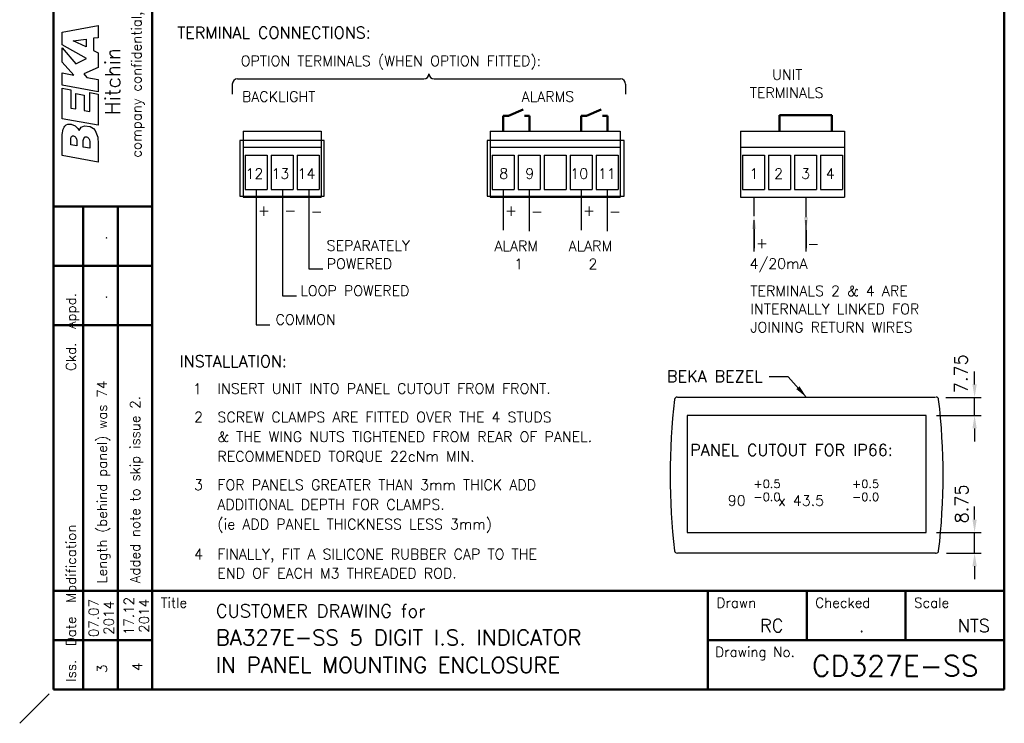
# Model space of a CAD drawing. Extents: x 0 to 196, y 0 to 279.
# Tile 1 of 4: x 0 to 189, y 0 to 135. Entities that reach past the tile are written whole.
import ezdxf
from ezdxf.enums import TextEntityAlignment as Align

# ---------------------------------------------------------------- set-up
doc = ezdxf.new("R2010")
doc.units = 0
doc.header["$LTSCALE"] = 2.5
doc.header["$MEASUREMENT"] = 0
doc.layers.get('DEFPOINTS').update_dxf_attribs({"color": 96})
doc.layers.add('FORMAT', color=7, linetype='Continuous')
doc.layers.add('TEXT', color=5, linetype='Continuous')
doc.layers.add('OBJECT', color=1, linetype='Continuous', lineweight=50)
doc.styles.add('ROMANS', font='romans', dxfattribs={"height": 2.5})
doc.dimstyles.get("Standard").update_dxf_attribs({"dimtxt": 0.18, "dimasz": 0.18, "dimexe": 0.18, "dimexo": 0.0625, "dimgap": 0.09, "dimtad": 0, "dimtih": 1, "dimtoh": 1, "dimdec": 4, "dimzin": 0, "dimdsep": 46, "dimtxsty": 'Standard', "dimcen": 0.09, "dimadec": 0, "dimazin": 0, "dimtfac": 1, "dimtdec": 4, "dimtofl": 0, "dimtmove": 0, "dimatfit": 3, "dimfxl": 0, "dimtolj": 1, "dimtzin": 0, "dimarcsym": 0})

# ---------------------------------------------------------------- blocks, each defined once
blk = doc.blocks.new('FORMAT-FIXED')
at = {"layer": 'DEFPOINTS'}
blk.add_line((0, 0), (5.66, 5.66), dxfattribs=at)
at = {"layer": 'FORMAT', "color": 1, "lineweight": 50}
for p, q in [((6.5, 272.24), (6.5, 6.5)), ((25.5, 272.24), (25.5, 6.5)), ((189.37, 6.5), (189.37, 272.24)), ((6.5, 99.34), (25.5, 99.34)), ((12.2, 99.34), (12.2, 6.5)), ((18.85, 99.34), (18.85, 6.5)), ((6.5, 87.94), (25.5, 87.94)), ((6.5, 76.54), (25.5, 76.54)), ((6.5, 25.5), (189.37, 25.5)), ((132.37, 25.5), (132.37, 16)), ((151.37, 25.5), (151.37, 16)), ((170.37, 25.5), (170.37, 16)), ((6.5, 16), (25.5, 16)), ((189.37, 16), (132.37, 16)), ((132.37, 16), (132.37, 6.5)), ((6.5, 6.5), (189.37, 6.5))]:
    blk.add_line(p, q, dxfattribs=at)
at = {"layer": 'FORMAT', "color": 7, "linetype": 'Continuous', "flags": 128}
for points in [[(15.1, 121.41), (8.2, 122.68), (8.2, 125.04), (10.42, 124.63), (8.2, 127.12), (8.2, 129.87), (10.79, 126.78), (12.88, 127.82), (8.2, 130.43), (8.2, 132.85), (15.1, 134.16), (15.1, 131.8), (14.2, 131.7), (14.2, 129.34), (15.1, 128.9), (15.1, 126.07), (12.35, 124.85), (12.93, 124.17), (15.1, 123.78)], [(10.28, 131.24), (10.28, 131.24), (12.76, 131.56), (12.76, 130.07)], [(15.1, 114.97), (8.2, 116.24), (8.2, 122.09), (9.81, 121.8), (9.81, 118.29), (10.79, 118.12), (10.79, 121.09), (12.42, 120.78), (12.42, 117.83), (13.49, 117.61), (13.49, 121.27), (15.1, 120.97)], [(8.2, 113.19), (8.37, 114.22), (8.54, 114.61), (8.66, 114.78), (8.91, 115.05), (9.25, 115.19), (9.47, 115.22), (9.93, 115.19), (10.64, 114.9), (11.18, 114.36), (11.44, 113.97), (11.83, 114.63), (12.49, 114.9), (13.57, 114.73), (14.2, 114.34), (14.52, 113.95), (15, 112.71), (15.1, 111.41), (15.1, 107.9), (8.2, 109.17)], [(10.96, 111.02), (9.81, 111.24), (9.81, 112.41), (9.88, 112.71), (9.96, 112.83), (10.18, 112.93), (10.35, 112.93), (10.62, 112.8), (10.81, 112.61), (10.93, 112.34), (10.96, 112.17)], [(13.49, 110.56), (12.22, 110.78), (12.22, 112.05), (12.32, 112.46), (12.52, 112.68), (12.59, 112.73), (12.86, 112.73), (13.03, 112.68), (13.18, 112.58), (13.3, 112.46), (13.44, 112.17), (13.49, 111.8)]]:
    blk.add_lwpolyline(points, close=True, dxfattribs=at)
at = {"layer": 'FORMAT', "color": 7, "linetype": 'Continuous', "style": 'ROMANS'}
for s, height, p in [('company confidential, copyright reserved.', 1.9, (23.4, 108.75)), ('Hitchin     England', 2.85, (19.31, 116.92)), ('Iss.  Date  Modification                   Ckd.  Appd.', 1.9, (10.82, 7.99))]:
    blk.add_text(s, height=height, rotation=90, dxfattribs=at).set_placement(p)
for s, p in [('Title', (27.14, 22.23)), ('Drawn', (134.02, 22.23)), ('Checked', (153.02, 22.23)), ('Scale', (172.02, 22.23)), ('Drawing No.', (133.78, 12.77))]:
    blk.add_text(s, height=1.9, dxfattribs=at).set_placement(p)
blk = doc.blocks.new('BEZ-OL-105x60')
for p, q in [((127.2, 60.78), (176.84, 60.78)), ((176.84, 30.78), (127.2, 30.78))]:
    blk.add_line(p, q)
for centre, radius, start, end in [((127.12, 60.28), 0.5, 90, 173.3118), ((176.92, 60.28), 0.5, 6.6882, 90), ((250.77, 45.78), 125, 173.3118, 186.6882), ((53.27, 45.78), 125, 353.3118, 6.6882), ((127.12, 31.28), 0.5, 186.6882, 270), ((176.92, 31.28), 0.5, 270, 353.3118)]:
    blk.add_arc(centre, radius, start, end)

msp = doc.modelspace()

# ---------------------------------------------------------------- linework, layer by layer
for p, q in [((41.89, 123.9), (77.71, 123.9)), ((79.71, 123.9), (115.53, 123.9)), ((40.89, 122.91), (40.89, 120.95)), ((116.53, 122.91), (116.53, 120.95)), ((45.47, 102.66), (45.47, 76.62)), ((50.55, 102.66), (50.55, 82.17)), ((55.63, 102.66), (55.63, 87.35)), ((93, 102.66), (93, 94.81)), ((98, 102.66), (98, 94.63)), ((108, 102.66), (108, 94.81)), ((113, 102.66), (113, 94.63)), ((55.63, 87.35), (58.3, 87.35)), ((50.55, 82.17), (53.22, 82.17)), ((45.47, 76.62), (48.14, 76.62)), ((176.16, 32.71), (176.25, 32.71))]:
    msp.add_line(p, q)
msp.add_lwpolyline([(128.35, 59.18), (128.35, 36.68), (174.35, 36.68), (174.35, 59.18)], close=True)
for centre, start, end in [((41.89, 122.91), 90, 180), ((77.71, 124.9), 270, 0), ((79.71, 124.9), 180, 270), ((115.53, 122.91), 0, 90)]:
    msp.add_arc(centre, 1, start, end)
at = {"layer": 'DEFPOINTS'}
for points in [[(42.34, 101.36), (58.56, 101.36), (58.56, 112.02), (42.34, 112.02)], [(89.88, 101.36), (116.29, 101.36), (116.29, 112.02), (89.88, 112.02)]]:
    msp.add_lwpolyline(points, close=True, dxfattribs=at)
at = {"layer": 'OBJECT', "color": 7}
for p, q in [((94, 116.82), (96.81, 117.99)), ((109, 116.82), (111.81, 117.99)), ((93, 113.86), (93, 116.82)), ((93, 116.82), (94, 116.82)), ((97.08, 116.82), (98.08, 116.82)), ((98.08, 113.86), (98.08, 116.82)), ((108, 113.86), (108, 116.82)), ((108, 116.82), (109, 116.82)), ((112.08, 116.82), (113.08, 116.82)), ((113.08, 113.86), (113.08, 116.82)), ((146.14, 116.94), (156.2, 116.94)), ((146.14, 113.82), (146.14, 116.94)), ((156.2, 116.94), (156.2, 113.82))]:
    msp.add_line(p, q, dxfattribs=at)
at = {"layer": 'TEXT'}
for p, q in [((42.97, 113.86), (57.97, 113.86)), ((42.97, 113.86), (42.97, 101.16)), ((57.97, 113.86), (57.97, 101.16)), ((90.5, 113.86), (115.5, 113.86)), ((90.5, 113.86), (90.5, 101.16)), ((115.5, 113.86), (115.5, 101.16)), ((138.64, 113.86), (138.64, 101.16)), ((138.64, 113.86), (158.64, 113.86)), ((158.64, 113.86), (158.64, 101.16)), ((42.97, 110.76), (57.97, 110.76)), ((90.5, 110.76), (115.5, 110.76)), ((138.64, 110.76), (158.64, 110.76)), ((43.37, 109.26), (47.57, 109.26)), ((43.37, 109.26), (43.37, 102.66)), ((47.57, 109.26), (47.57, 102.66)), ((48.37, 109.26), (48.37, 102.66)), ((48.37, 109.26), (52.57, 109.26)), ((52.57, 109.26), (52.57, 102.66)), ((53.37, 109.26), (53.37, 102.66)), ((53.37, 109.26), (57.57, 109.26)), ((57.57, 109.26), (57.57, 102.66)), ((90.9, 109.26), (95.1, 109.26)), ((90.9, 109.26), (90.9, 102.66)), ((95.1, 109.26), (95.1, 102.66)), ((95.9, 109.26), (95.9, 102.66)), ((95.9, 109.26), (100.1, 109.26)), ((100.1, 109.26), (100.1, 102.66)), ((100.9, 109.26), (100.9, 102.66)), ((100.9, 109.26), (105.1, 109.26)), ((105.1, 109.26), (105.1, 102.66)), ((105.9, 109.26), (105.9, 102.66)), ((105.9, 109.26), (110.1, 109.26)), ((110.1, 109.26), (110.1, 102.66)), ((110.9, 109.26), (110.9, 102.66)), ((110.9, 109.26), (115.1, 109.26)), ((115.1, 109.26), (115.1, 102.66)), ((139.04, 109.26), (139.04, 102.66)), ((139.04, 109.26), (143.24, 109.26)), ((143.24, 109.26), (143.24, 102.66)), ((144.04, 109.26), (148.24, 109.26)), ((144.04, 109.26), (144.04, 102.66)), ((148.24, 109.26), (148.24, 102.66)), ((149.04, 109.26), (149.04, 102.66)), ((149.04, 109.26), (153.24, 109.26)), ((153.24, 109.26), (153.24, 102.66)), ((154.04, 109.26), (154.04, 102.66)), ((154.04, 109.26), (158.24, 109.26)), ((158.24, 109.26), (158.24, 102.66)), ((43.37, 102.66), (47.57, 102.66)), ((48.37, 102.66), (52.57, 102.66)), ((53.37, 102.66), (57.57, 102.66)), ((90.9, 102.66), (95.1, 102.66)), ((95.9, 102.66), (100.1, 102.66)), ((100.9, 102.66), (105.1, 102.66)), ((105.9, 102.66), (110.1, 102.66)), ((110.9, 102.66), (115.1, 102.66)), ((139.04, 102.66), (143.24, 102.66)), ((144.04, 102.66), (148.24, 102.66)), ((149.04, 102.66), (153.24, 102.66)), ((154.04, 102.66), (158.24, 102.66)), ((42.97, 101.16), (57.97, 101.16)), ((90.5, 101.16), (115.5, 101.16)), ((138.64, 101.16), (158.64, 101.16)), ((141.24, 97.52), (141.24, 101.19)), ((151.24, 97.31), (151.24, 101.19)), ((141.24, 90.68), (141.24, 96.71)), ((151.24, 90.68), (151.24, 96.71)), ((141.24, 95.02), (141.24, 91.32)), ((151.24, 94.81), (151.24, 91.32)), ((183.66, 65.16), (183.66, 67.66)), ((178.16, 62.66), (184.91, 62.66)), ((183.66, 59.18), (183.66, 62.66)), ((176.35, 59.18), (184.91, 59.18)), ((183.66, 56.68), (183.66, 54.18)), ((183.66, 39.18), (183.66, 41.68)), ((176.35, 36.68), (184.91, 36.68)), ((183.66, 32.71), (183.66, 36.68)), ((178.25, 32.71), (184.91, 32.71)), ((183.66, 30.21), (183.66, 27.71))]:
    msp.add_line(p, q, dxfattribs=at)
for points in [[(140.83, 95.02), (141.66, 95.02), (141.24, 97.52)], [(151.66, 97.31), (150.83, 97.31), (151.24, 94.81)], [(183.24, 65.16), (184.07, 65.16), (183.66, 62.66)], [(184.07, 56.68), (183.24, 56.68), (183.66, 59.18)], [(183.24, 39.18), (184.07, 39.18), (183.66, 36.68)], [(184.07, 30.21), (183.24, 30.21), (183.66, 32.71)]]:
    msp.add_solid(points, dxfattribs=at)

# ---------------------------------------------------------------- block references
msp.add_blockref('BEZ-OL-105x60', (-0.67, 1.93))
at = {"layer": 'FORMAT'}
msp.add_blockref('FORMAT-FIXED', (0, 0), dxfattribs=at)

# ---------------------------------------------------------------- texts
at = {"color": 7, "linetype": 'Continuous', "style": 'ROMANS'}
for s, p in [('Length (behind panel) was 74', (16.79, 26.86)), ('Added note to skip issue 2.', (23.14, 26.93)), ('07.07', (15.17, 16.56)), ('17.12', (21.95, 16.96)), ('2014', (24.87, 17.4)), ('2014', (18.08, 17.01)), ('4', (23.57, 10.06)), ('3', (16.79, 9.66))]:
    msp.add_text(s, height=1.9, rotation=90, dxfattribs=at).set_placement(p)
at = {"layer": 'FORMAT', "color": 7, "linetype": 'Continuous', "style": 'ROMANS'}
for p in [(16.79, 93.33), (16.79, 81.93)]:
    msp.add_text('.', height=1.9, rotation=90, dxfattribs=at).set_placement(p, align=Align.CENTER)
for s, p in [('RC', (142.4, 17.54)), ('NTS', (180.4, 17.54)), ('.', (161.4, 17.54))]:
    msp.add_text(s, height=2.5, dxfattribs=at).set_placement(p)
at = {"layer": 'FORMAT', "lineweight": 40, "style": 'ROMANS'}
msp.add_text('CD327E-SS', height=4, dxfattribs=at).set_placement((152.36, 9.06))
at = {"layer": 'TEXT', "style": 'ROMANS'}
for s, height, p in [('TERMINAL CONNECTIONS:', 2.25, (30.3, 131.66)), ('OPTION TERMINALS (WHEN OPTION FITTED):', 2, (42.51, 126.35)), ('UNIT', 2, (144.72, 123.73)), ('BACKLIGHT', 2, (42.74, 119.49)), ('ALARMS', 2, (96.54, 119.49)), ('TERMINALS', 2, (140.44, 120.24)), ('12 ', 2, (43.42, 104.69)), ('13', 2, (48.42, 104.69)), ('14', 2, (53.42, 104.69)), ('8', 2, (92.24, 104.69)), ('9', 2, (97.24, 104.69)), ('10', 2, (105.92, 104.69)), ('11', 2, (111.24, 104.69)), ('1 ', 2, (140.38, 104.69)), ('2', 2, (145.1, 104.69)), ('3', 2, (150.31, 104.69)), ('4', 2, (155.03, 104.69)), ('+', 2.08, (45.81, 97.55)), ('+', 2.08, (93.34, 97.55)), ('+', 2.08, (108.34, 97.55)), ('-', 2.08, (50.89, 97.55)), ('-', 2.08, (55.97, 97.37)), ('-', 2.08, (98.34, 97.37)), ('-', 2.08, (113.34, 97.37)), ('SEPARATELY', 2, (59.04, 90.85)), ('+', 2.08, (141.59, 91.32)), ('ALARM', 2, (91.31, 90.77)), ('ALARM', 2, (105.57, 90.77)), ('-', 2.08, (151.48, 91.14)), ('POWERED', 2, (59.04, 87.35)), ('1', 2, (95.13, 87.3)), ('2', 2, (109.39, 87.3)), ('4/20mA', 2, (140.38, 87.38)), ('LOOP POWERED', 2, (53.96, 82.17)), ('TERMINALS 2 & 4 ARE ', 2, (140.54, 82.14)), ('INTERNALLY LINKED FOR ', 2, (140.54, 78.65)), ('COMMON', 2, (49.22, 76.62)), ('JOINING RETURN WIRES', 2, (140.54, 75.15)), ('INSTALLATION:', 2.25, (30.76, 68.49)), ('1', 2, (33.32, 63.3)), ('INSERT UNIT INTO PANEL CUTOUT FROM FRONT.', 2, (38.03, 63.36)), ('2', 2, (33.53, 57.88)), ('SCREW CLAMPS ARE FITTED OVER THE 4 STUDS', 2, (38.03, 57.88)), ('& THE WING NUTS TIGHTENED FROM REAR OF PANEL.', 2, (38.03, 54.1)), ('PANEL CUTOUT FOR IP66:', 2.25, (128.97, 51.42)), ('RECOMMENDED TORQUE 22cNm MIN.', 2, (38.03, 50.32)), ('3', 2, (33.53, 44.85)), ('FOR PANELS GREATER THAN 3mm THICK ADD ', 2, (38.03, 44.85)), ('+0.5', 1.6, (141.12, 45.24)), ('+0.5', 1.6, (160.08, 45.24)), ('90    x 43.5 ', 2, (136.19, 41.82)), ('-0.0', 1.6, (141.12, 42.74)), ('-0.0', 1.6, (160.08, 42.74)), ('ADDITIONAL DEPTH FOR CLAMPS.', 2, (38.03, 41.07)), ('(ie ADD PANEL THICKNESS LESS 3mm)', 2, (38.03, 37.29)), ('4', 2, (33.53, 31.52)), ('FINALLY, FIT A SILICONE RUBBER CAP TO THE', 2, (38.03, 31.52)), ('END OF EACH M3 THREADED ROD.', 2, (38.03, 27.85)), ('CUSTOMER DRAWING for  ', 2.5, (37.74, 20.36)), ('BA327E-SS 5 DIGIT I.S. INDICATOR', 3, (37.74, 15)), ('IN PANEL MOUNTING ENCLOSURE', 3, (37.74, 9.72))]:
    msp.add_text(s, height=height, dxfattribs=at).set_placement(p)
at = {"layer": 'TEXT', "char_height": 2.5, "attachment_point": 5, "rotation": 90, "style": 'ROMANS'}
for s, insert in [('{7.75}', (181.04, 67.21)), ('{8.75}', (181.16, 42.18))]:
    msp.add_mtext(s, dxfattribs=dict(at, insert=insert))
at = {"layer": 'TEXT', "insert": (142.91, 67.86), "char_height": 2.25, "width": 40, "attachment_point": 3, "style": 'ROMANS'}
msp.add_mtext('BEKA BEZEL', dxfattribs=at)

# ---------------------------------------------------------------- leaders
at = {"layer": 'TEXT', "annotation_type": 0, "has_hookline": 1, "hookline_direction": 1, "text_width": 20.47}
msp.add_leader([(151.35, 62.66), (147.8, 66.61), (144.16, 66.61)], dimstyle='Standard', override={"dimtxt": 2.5, "dimasz": 2.5, "dimexe": 1.25, "dimexo": 2, "dimgap": 1.25, "dimtad": 0, "dimtih": 0, "dimtoh": 0, "dimdec": 1, "dimlfac": 2, "dimtxsty": 'ROMANS', "dimcen": 2.5, "dimtdec": 1, "dimtofl": 1, "dimtmove": 2}, dxfattribs=at)

doc.saveas('drawing.dxf')
